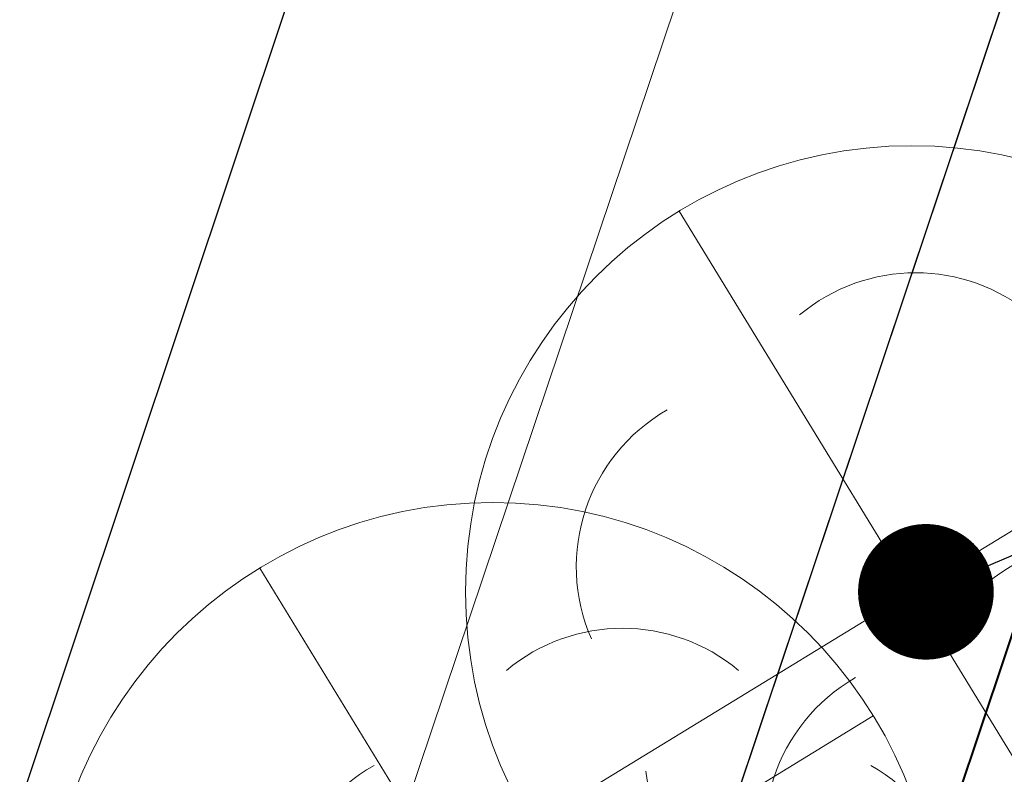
# Model space of a CAD drawing. Header units: metres. Extents: x 6599773 to 13199707, y 5688499 to 11377233.
# Tile 74 of 256: x 6599921.66 to 6599923.84, y 5688758.23 to 5688759.9. Entities that reach past the tile are written whole.
import ezdxf
from ezdxf import colors
from ezdxf.entities.mleader import LeaderData, LeaderLine
from ezdxf.enums import TextEntityAlignment as Align
from ezdxf.math import Vec2, Vec3

# ---------------------------------------------------------------- set-up
doc = ezdxf.new("R2010")
doc.units = ezdxf.units.M
doc.header["$MEASUREMENT"] = 0
for name, pattern in [('1', [0]), ('9', [1, 0, -1]), ('BTO', [0]), ('BUF', [0]), ('GUK', [2, 1.5, -0.5])]:
    doc.linetypes.add(name, pattern=pattern)
doc.layers.get('0').update_dxf_attribs({"linetype": 'CONTINUOUS', "lineweight": 5})
for name, color, linetype, lineweight in [('_kolor chodnik', 50, '1', 0), ('_kolor zjazdy kostka', 7, '1', 0), ('_kolor ścieżka', 10, '1', 0), ('_linie rozgran', 100, '9', 90), ('_opis drzewa', 7, 'BUF', 25), ('_row', 150, 'CONTINUOUS', 30), ('_wycinka', 10, 'BUF', 15), ('AS__Nowe_granice', 140, 'CONTINUOUS', 30), ('Kontury', 90, 'GUK', 5), ('OTK_L_5', 7, 'CONTINUOUS', 5), ('OTZ_L_1', 7, 'CONTINUOUS', 5), ('OTZ_T_0', 7, 'CONTINUOUS', 13), ('P_SUKP_E_T_0', 7, 'CONTINUOUS', 5)]:
    doc.layers.add(name, color=color, linetype=linetype, lineweight=lineweight)
doc.layers.add('_kolor jezdnia', color=7, linetype='1', lineweight=0, true_color=0x00dbdb)
doc.layers.add('_podział mój', color=7, linetype='BTO', lineweight=40, true_color=0xdb70ff)
doc.styles.add('opis drzewa', font='ARIALN.TTF', dxfattribs={"width": 0.7, "height": 1.6})
doc.styles.add('STYL_ARIAL', font='ARIALN.TTF', dxfattribs={"width": 0.75, "oblique": 0.1})
pattern_1 = [(45, (0, 0), (-0.1767766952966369, 0.1767766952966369), []), (135, (0, 0), (-0.1767766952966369, -0.1767766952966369), [])]

# ---------------------------------------------------------------- blocks, each defined once
blk = doc.blocks.new('ddddd')
at = {"layer": '_wycinka'}
for p, q in [((6600244.106448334, 5690836.218476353), (6600245.135551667, 5690834.535523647)), ((6600245.462476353, 5690835.891551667), (6600243.779523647, 5690834.862448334))]:
    blk.add_line(p, q, dxfattribs=at)
blk.add_circle((6600244.621, 5690835.377), 0.986329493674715, dxfattribs=at)
blk = doc.blocks.new('_Dot')
at = {"color": 0, "linetype": 'ByBlock', "lineweight": -2}
blk.add_line((-0.5, 0), (-1, 0), dxfattribs=at)
at = {"color": 0, "linetype": 'ByBlock', "const_width": 0.5}
blk.add_lwpolyline([(-0.25, 0, 1), (0.25, 0, 1)], format="xyb", close=True, dxfattribs=at)
blk = doc.blocks.new('922')
at = {"layer": 'OTZ_T_0', "color": 0}
blk.add_circle((0, 0), 0.05, dxfattribs=at)
for centre, radius, start, end in [((0, 0.35), 0.4, 50.114, 129.886), ((-0.35, 0.1), 0.4, 119.84816, 203.51949), ((0.35, 0.1), 0.4, 336.88451, 60.15184), ((-0.2, -0.3), 0.4, 187.477, 278.47884), ((0.2, -0.275), 0.425, 262.6459300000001, 349.62892)]:
    blk.add_arc(centre, radius, start, end, dxfattribs=at)

msp = doc.modelspace()

# ---------------------------------------------------------------- hatches: boundary and pattern name
at = {"layer": '_kolor chodnik'}
h = msp.add_hatch(dxfattribs=at)
h.set_pattern_fill('ANSI37', color=256, scale=2)
h.set_pattern_definition(pattern_1)
h.paths.add_polyline_path([(6599849.938171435, 5688542.085872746), (6599852.232147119, 5688548.938742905), (6599853.573135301, 5688548.489851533), (6599853.827082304, 5688549.248475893), (6599851.793849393, 5688549.929093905), (6599849.895278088, 5688548.982823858), (6599847.823506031, 5688542.793750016)])
edge = h.paths.add_edge_path()
edge.add_line((6600018.106075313, 5689087.454911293), (6600022.42781917, 5689091.229234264))
edge.add_line((6600022.42781917, 5689091.229234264), (6600020.233254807, 5689093.742094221))
edge.add_line((6600020.233254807, 5689093.742094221), (6600017.159471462, 5689091.057656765))
edge.add_arc((6600023.275194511, 5689085.3851404), 8.341433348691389, 137.1531559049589, 148.8016577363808)
edge.add_line((6600016.140105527, 5689089.706021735), (6600018.106075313, 5689087.454911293))
h.paths.add_polyline_path([(6600038.501784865, 5689187.592294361), (6600037.906968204, 5689187.700586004), (6600037.63829624, 5689186.224843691), (6600038.240083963, 5689186.115282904)])
h.paths.add_polyline_path([(6600069.098302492, 5689360.276020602), (6600068.321239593, 5689360.413462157), (6600068.064048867, 5689358.936495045), (6600068.836639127, 5689358.799546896)])
h.paths.add_polyline_path([(6600082.393785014, 5689362.950258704), (6600082.941124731, 5689366.103121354), (6600081.481377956, 5689366.361351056), (6600080.923159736, 5689363.210828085)])
h.paths.add_polyline_path([(6600074.022236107, 5689388.065861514), (6600072.983907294, 5689388.249860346), (6600072.723374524, 5689386.77253894), (6600073.760538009, 5689386.588865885)])
h.paths.add_polyline_path([(6600105.613104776, 5689486.405659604), (6600106.749499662, 5689489.711933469), (6600105.298891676, 5689490.233346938), (6600104.143487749, 5689486.917306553)], flags=17)
h.paths.add_polyline_path([(6600132.519778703, 5689678.737346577), (6600131.761827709, 5689678.896110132), (6600131.444670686, 5689677.429261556), (6600132.212256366, 5689677.269208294)])
h.paths.add_polyline_path([(6600156.649397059, 5689798.7449027), (6600156.48800471, 5689797.958860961), (6600157.450195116, 5689797.757316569), (6600157.615023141, 5689798.542205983)])
h.paths.add_polyline_path([(6600189.055358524, 5689948.643107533), (6600187.902868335, 5689948.884512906), (6600187.600024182, 5689947.417400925), (6600188.748131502, 5689947.176379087)])
edge = h.paths.add_edge_path()
edge.add_line((6600204.459383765, 5690032.969035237), (6600204.153258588, 5690031.227801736))
edge.add_arc((6600202.328347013, 5690027.299936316), 4.331100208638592, 41.85300125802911, 65.08011549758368, ccw=False)
edge.add_arc((6600032.90393149, 5690051.979071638), 174.020003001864, 352.8070218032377, 353.495463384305)
edge.add_arc((6600202.372679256, 5690027.343587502), 5.999999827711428, 55.12102442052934, 69.64815978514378)
edge = h.paths.add_edge_path()
edge.add_line((6600205.046027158, 5690040.265402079), (6600204.972740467, 5690038.483452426))
edge.add_arc((6600203.986269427, 5690044.401803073), 5.999999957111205, 279.4630688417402, 294.9140560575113)
edge.add_line((6600206.513819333, 5690038.960158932), (6600206.607027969, 5690041.030672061))
edge.add_arc((6600203.986269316, 5690044.401803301), 4.270000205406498, 284.3702444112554, 307.86193139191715, ccw=False)
edge = h.paths.add_edge_path()
edge.add_arc((6600203.547470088, 5690044.558759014), 6.446878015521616, 324.4350091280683, 356.2013368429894, ccw=False)
edge.add_arc((6600203.986269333, 5690044.401803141), 6.00000007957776, 323.2169970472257, 357.4193489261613)
h.paths.add_polyline_path([(6600208.910055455, 5690121.713696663), (6600208.146285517, 5690121.748120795), (6600207.125602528, 5690121.794124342), (6600209.971605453, 5690121.665851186)])
edge = h.paths.add_edge_path()
edge.add_line((6600238.769818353, 5690481.648294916), (6600240.338176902, 5690490.873746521))
edge.add_line((6600240.338176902, 5690490.873746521), (6600241.251295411, 5690510.829461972))
edge.add_line((6600241.251295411, 5690510.829461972), (6600239.524022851, 5690510.928942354))
edge.add_line((6600239.524022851, 5690510.928942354), (6600238.633343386, 5690491.167757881))
edge.add_line((6600238.633343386, 5690491.167757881), (6600234.579716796, 5690467.661262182))
edge.add_line((6600234.579716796, 5690467.661262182), (6600234.449796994, 5690464.966873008))
edge.add_arc((6600242.443669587, 5690464.607462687), 8.00194818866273, 177.4256738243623, 268.2543056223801)
edge.add_line((6600242.199903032, 5690456.609228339), (6600242.216657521, 5690457.359274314))
edge.add_line((6600242.216657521, 5690457.359274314), (6600242.305257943, 5690458.836738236))
edge.add_arc((6600242.444504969, 5690464.607952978), 5.772894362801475, 177.0298084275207, 268.6178439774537, ccw=False)
edge.add_line((6600236.679365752, 5690464.907083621), (6600236.951876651, 5690470.95443634))
edge.add_line((6600236.951876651, 5690470.95443634), (6600238.150786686, 5690478.210832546))
edge.add_line((6600238.150786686, 5690478.210832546), (6600238.769818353, 5690481.648294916))
h.paths.add_polyline_path([(6600238.769818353, 5690481.648294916), (6600238.150786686, 5690478.210832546), (6600239.670056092, 5690477.930590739), (6600240.266710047, 5690481.376366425)], flags=17)
edge = h.paths.add_edge_path()
edge.add_line((6600223.366500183, 5690460.339976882), (6600223.276803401, 5690457.948865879))
edge.add_arc((6600221.105749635, 5690465.64864014), 7.999999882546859, 285.7465040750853, 299.8464885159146)
edge.add_line((6600225.08717264, 5690458.709744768), (6600225.240084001, 5690461.623695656))
edge.add_arc((6600221.105749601, 5690465.648640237), 5.769999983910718, 293.06724420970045, 315.7681070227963, ccw=False)
edge = h.paths.add_edge_path()
edge.add_arc((6600220.025145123, 5690444.676291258), 5.77000016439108, 37.996647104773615, 59.94382588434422, ccw=False)
edge.add_line((6600224.572175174, 5690448.22839199), (6600224.817793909, 5690451.081798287))
edge.add_arc((6600220.025145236, 5690444.676291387), 7.999999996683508, 53.19588653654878, 68.15166733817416)
edge.add_line((6600223.00235276, 5690452.101669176), (6600222.91504296, 5690449.670427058))
edge = h.paths.add_edge_path()
edge.add_arc((6600221.105749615, 5690465.648640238), 7.999999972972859, 328.0222308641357, 357.0132597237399)
edge.add_line((6600229.094882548, 5690465.23180147), (6600229.218816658, 5690467.593604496))
edge.add_line((6600229.218816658, 5690467.593604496), (6600228.218919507, 5690467.645774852))
edge.add_line((6600228.218919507, 5690467.645774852), (6600227.891778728, 5690461.411918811))
h.paths.add_polyline_path([(6600200.980142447, 5690012.236744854), (6600202.31727834, 5690011.956662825), (6600202.522293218, 5690012.935421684), (6600201.182321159, 5690013.216097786)])
h.paths.add_polyline_path([(6600196.457878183, 5689983.98337835), (6600195.202332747, 5689984.246370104), (6600194.899091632, 5689982.777335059), (6600196.150355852, 5689982.515240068)])
edge = h.paths.add_edge_path()
edge.add_line((6600112.305909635, 5689517.99101877), (6600112.691041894, 5689519.807934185))
edge.add_line((6600112.691041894, 5689519.807934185), (6600113.245521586, 5689522.423769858))
edge.add_line((6600113.245521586, 5689522.423769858), (6600111.553124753, 5689522.782507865))
edge.add_line((6600111.553124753, 5689522.782507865), (6600107.405864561, 5689503.217226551))
edge.add_line((6600107.405864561, 5689503.217226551), (6600099.494506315, 5689480.361667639))
edge.add_line((6600099.494506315, 5689480.361667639), (6600099.182814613, 5689478.891218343))
edge.add_arc((6600107.008997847, 5689477.232359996), 8.000059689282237, 168.0325629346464, 257.7529108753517)
edge.add_line((6600105.311960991, 5689469.414366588), (6600105.784990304, 5689471.593619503))
edge.add_arc((6600107.008927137, 5689477.232314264), 5.769999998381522, 168.0321375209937, 257.7533362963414, ccw=False)
edge.add_line((6600101.364343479, 5689478.42879883), (6600101.647245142, 5689479.76342708))
edge.add_line((6600101.647245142, 5689479.76342708), (6600104.143487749, 5689486.917306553))
edge.add_line((6600104.143487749, 5689486.917306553), (6600105.298891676, 5689490.233346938))
edge.add_line((6600105.298891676, 5689490.233346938), (6600108.240043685, 5689498.809726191))
edge.add_line((6600108.240043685, 5689498.809726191), (6600112.305909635, 5689517.99101877))
h.paths.add_polyline_path([(6600136.009573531, 5689645.499114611), (6600138.333647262, 5689645.012304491), (6600138.661671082, 5689646.578318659), (6600134.869459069, 5689647.372651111)])
at = {"layer": '_kolor jezdnia'}
h = msp.add_hatch(dxfattribs=at)
h.set_pattern_fill('ANSI37', color=256, scale=2.2)
h.set_pattern_definition([(311.9999999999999, (0, 0), (0.2043648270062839, 0.1840109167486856), []), (41.99999999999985, (0, 0), (-0.1840109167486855, 0.2043648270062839), [])])
edge = h.paths.add_edge_path()
edge.add_line((6599833.066047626, 5688539.933393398), (6599850.649511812, 5688527.983462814))
edge.add_arc((6599857.337592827, 5688536.653968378), 10.95025544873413, 169.5012687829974, 232.3548431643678, ccw=False)
edge.add_arc((6599858.085851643, 5688536.618142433), 11.69295282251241, 162.2507788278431, 169.9967502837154, ccw=False)
edge.add_line((6599846.949484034, 5688540.182754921), (6599847.823506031, 5688542.793750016))
edge.add_line((6599847.823506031, 5688542.793750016), (6599849.895278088, 5688548.982823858))
edge.add_line((6599849.895278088, 5688548.982823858), (6599852.434748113, 5688556.56906746))
edge.add_line((6599852.434748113, 5688556.56906746), (6599928.48625871, 5688783.760284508))
edge.add_line((6599928.48625871, 5688783.760284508), (6599931.025728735, 5688791.34652811))
edge.add_line((6599931.025728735, 5688791.34652811), (6599996.657773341, 5688987.411326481))
edge.add_line((6599996.657773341, 5688987.411326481), (6599999.197243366, 5688994.997570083))
edge.add_line((6599999.197243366, 5688994.997570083), (6600021.930100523, 5689062.908193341))
edge.add_line((6600021.930100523, 5689062.908193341), (6600017.620224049, 5689067.371531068))
edge.add_line((6600017.620224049, 5689067.371531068), (6600016.714558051, 5689064.654078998))
edge.add_line((6600016.714558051, 5689064.654078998), (6600012.423620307, 5689051.835617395))
edge.add_line((6600012.423620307, 5689051.835617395), (6600009.884150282, 5689044.249373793))
edge.add_line((6600009.884150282, 5689044.249373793), (6599977.53516164, 5688947.612159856))
edge.add_line((6599977.53516164, 5688947.612159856), (6599974.995691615, 5688940.025916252))
edge.add_line((6599974.995691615, 5688940.025916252), (6599942.096912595, 5688841.746295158))
edge.add_line((6599942.096912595, 5688841.746295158), (6599939.557442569, 5688834.160051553))
edge.add_line((6599939.557442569, 5688834.160051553), (6599882.679288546, 5688664.246042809))
edge.add_line((6599882.679288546, 5688664.246042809), (6599880.139818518, 5688656.659799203))
edge.add_line((6599880.139818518, 5688656.659799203), (6599852.464543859, 5688573.984527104))
edge.add_line((6599852.464543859, 5688573.984527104), (6599842.470137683, 5688544.127903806))
edge.add_arc((6599835.706422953, 5688546.652910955), 7.219660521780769, 248.54809133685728, 339.52856074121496, ccw=False)
h.paths.add_polyline_path([(6600044.653202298, 5689172.271628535), (6600046.276244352, 5689181.431901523), (6600047.759199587, 5689189.801539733), (6600051.0603021, 5689208.432603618), (6600052.368792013, 5689215.817578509), (6600054.808584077, 5689229.587499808), (6600056.11707399, 5689236.972474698), (6600057.346666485, 5689243.912161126), (6600058.655146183, 5689251.297078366), (6600058.831439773, 5689252.292060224), (6600060.098987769, 5689259.445963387), (6600060.139929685, 5689259.677035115), (6600061.407468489, 5689266.830886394), (6600072.329030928, 5689328.470998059), (6600073.637511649, 5689335.855921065), (6600077.337304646, 5689356.73715072), (6600078.820259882, 5689365.106788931), (6600081.142794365, 5689378.214921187), (6600082.53851694, 5689386.092227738), (6600095.187867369, 5689457.483787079), (6600091.082877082, 5689465.8405575), (6600089.043088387, 5689454.328211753), (6600087.870641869, 5689447.711051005), (6600087.560133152, 5689445.958573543), (6600086.562151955, 5689440.326076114), (6600082.433200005, 5689417.022719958), (6600080.95024477, 5689408.65308175), (6600077.202698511, 5689387.502337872), (6600075.719743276, 5689379.132699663), (6600073.469199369, 5689366.430874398), (6600071.986244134, 5689358.061236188), (6600069.986864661, 5689346.776955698), (6600068.591142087, 5689338.899649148), (6600065.559290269, 5689321.78820693), (6600064.163567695, 5689313.91090038), (6600059.719426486, 5689288.828650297), (6600058.323703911, 5689280.951343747), (6600057.563846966, 5689276.662793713), (6600056.168124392, 5689268.785487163), (6600054.804920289, 5689261.091711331), (6600053.409197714, 5689253.214404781), (6600053.264817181, 5689252.399536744), (6600051.869094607, 5689244.522230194), (6600051.183555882, 5689240.653124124), (6600049.787833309, 5689232.775817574), (6600046.593849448, 5689214.749319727), (6600045.198126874, 5689206.872013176), (6600044.41754409, 5689202.466488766), (6600042.934588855, 5689194.096850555), (6600036.429952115, 5689157.38538759), (6600034.94699688, 5689149.01574938), (6600030.579776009, 5689124.367629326), (6600027.529365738, 5689107.151445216), (6600024.895072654, 5689094.014582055), (6600030.583685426, 5689094.264316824), (6600032.945013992, 5689106.191885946), (6600043.170247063, 5689163.901990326)])
edge = h.paths.add_edge_path()
edge.add_line((6600111.106812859, 5689535.144351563), (6600111.256844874, 5689535.85214863))
edge.add_line((6600111.256844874, 5689535.85214863), (6600112.915748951, 5689543.678261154))
edge.add_line((6600112.915748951, 5689543.678261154), (6600117.304772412, 5689564.384094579))
edge.add_line((6600117.304772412, 5689564.384094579), (6600119.067357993, 5689572.699339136))
edge.add_line((6600119.067357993, 5689572.699339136), (6600120.087667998, 5689577.512794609))
edge.add_line((6600120.087667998, 5689577.512794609), (6600121.64289057, 5689584.849775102))
edge.add_line((6600121.64289057, 5689584.849775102), (6600128.436769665, 5689616.900852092))
edge.add_line((6600128.436769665, 5689616.900852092), (6600129.991992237, 5689624.237832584))
edge.add_line((6600129.991992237, 5689624.237832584), (6600132.660554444, 5689636.827148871))
edge.add_line((6600132.660554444, 5689636.827148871), (6600133.208838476, 5689639.444704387))
edge.add_line((6600133.208838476, 5689639.444704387), (6600134.848957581, 5689647.274775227))
edge.add_line((6600134.848957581, 5689647.274775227), (6600138.97649476, 5689666.979995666))
edge.add_line((6600138.97649476, 5689666.979995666), (6600140.51410642, 5689674.320687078))
edge.add_line((6600140.51410642, 5689674.320687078), (6600145.209128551, 5689696.735129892))
edge.add_line((6600145.209128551, 5689696.735129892), (6600146.746740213, 5689704.075821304))
edge.add_line((6600146.746740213, 5689704.075821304), (6600151.462308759, 5689726.588354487))
edge.add_line((6600151.462308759, 5689726.588354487), (6600152.999920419, 5689733.929045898))
edge.add_line((6600152.999920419, 5689733.929045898), (6600155.244070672, 5689744.642813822))
edge.add_line((6600155.244070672, 5689744.642813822), (6600156.781682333, 5689751.983505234))
edge.add_line((6600156.781682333, 5689751.983505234), (6600161.635515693, 5689775.156126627))
edge.add_line((6600161.635515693, 5689775.156126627), (6600163.378142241, 5689783.475576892))
edge.add_line((6600163.378142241, 5689783.475576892), (6600163.850769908, 5689785.731942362))
edge.add_line((6600163.850769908, 5689785.731942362), (6600167.028500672, 5689800.90270461))
edge.add_line((6600167.028500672, 5689800.90270461), (6600179.490888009, 5689860.399222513))
edge.add_line((6600179.490888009, 5689860.399222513), (6600181.233514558, 5689868.718672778))
edge.add_line((6600181.233514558, 5689868.718672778), (6600181.84713393, 5689871.648144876))
edge.add_line((6600181.84713393, 5689871.648144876), (6600183.38474559, 5689878.988836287))
edge.add_line((6600183.38474559, 5689878.988836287), (6600184.935818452, 5689886.393792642))
edge.add_line((6600184.935818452, 5689886.393792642), (6600186.575937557, 5689894.223863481))
edge.add_line((6600186.575937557, 5689894.223863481), (6600194.051338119, 5689929.912074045))
edge.add_line((6600194.051338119, 5689929.912074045), (6600195.691457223, 5689937.742144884))
edge.add_line((6600195.691457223, 5689937.742144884), (6600202.915799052, 5689972.231779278))
edge.add_line((6600202.915799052, 5689972.231779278), (6600204.555918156, 5689980.061850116))
edge.add_line((6600204.555918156, 5689980.061850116), (6600206.062781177, 5689987.255744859))
edge.add_line((6600206.062781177, 5689987.255744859), (6600207.702900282, 5689995.085815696))
edge.add_line((6600207.702900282, 5689995.085815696), (6600210.232559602, 5690007.162628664))
edge.add_line((6600210.232559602, 5690007.162628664), (6600211.694938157, 5690014.144150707))
edge.add_arc((6600028.177652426, 5690052.584442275), 187.5000004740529, 348.1696294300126, 357.4195276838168)
edge.add_line((6600215.487522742, 5690044.142720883), (6600208.310270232, 5690026.480446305))
edge.add_arc((6600032.903933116, 5690051.97907145), 177.2500013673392, 348.1696294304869, 351.7289130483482, ccw=False)
edge.add_line((6600206.38894146, 5690015.640182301), (6600205.966941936, 5690013.625519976))
edge.add_line((6600205.966941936, 5690013.625519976), (6600204.326822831, 5690005.795449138))
edge.add_line((6600204.326822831, 5690005.795449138), (6600197.076961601, 5689971.183982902))
edge.add_line((6600197.076961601, 5689971.183982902), (6600195.334335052, 5689962.864532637))
edge.add_line((6600195.334335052, 5689962.864532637), (6600193.44722506, 5689953.855305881))
edge.add_line((6600193.44722506, 5689953.855305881), (6600191.909227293, 5689946.512771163))
edge.add_line((6600191.909227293, 5689946.512771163), (6600185.49684423, 5689915.899498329))
edge.add_line((6600185.49684423, 5689915.899498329), (6600183.856521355, 5689908.068454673))
edge.add_line((6600183.856521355, 5689908.068454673), (6600182.066605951, 5689899.523243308))
edge.add_line((6600182.066605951, 5689899.523243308), (6600180.32407057, 5689891.204228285))
edge.add_line((6600180.32407057, 5689891.204228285), (6600174.320344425, 5689862.541919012))
edge.add_line((6600174.320344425, 5689862.541919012), (6600172.577809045, 5689854.222903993))
edge.add_line((6600172.577809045, 5689854.222903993), (6600163.663810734, 5689811.666703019))
edge.add_line((6600163.663810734, 5689811.666703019), (6600162.023782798, 5689803.837067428))
edge.add_line((6600162.023782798, 5689803.837067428), (6600160.924220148, 5689798.587659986))
edge.add_line((6600160.924220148, 5689798.587659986), (6600159.279208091, 5689790.734229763))
edge.add_line((6600159.279208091, 5689790.734229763), (6600157.107250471, 5689780.365115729))
edge.add_line((6600157.107250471, 5689780.365115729), (6600155.462238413, 5689772.511685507))
edge.add_line((6600155.462238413, 5689772.511685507), (6600153.380318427, 5689762.572418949))
edge.add_line((6600153.380318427, 5689762.572418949), (6600151.735124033, 5689754.718118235))
edge.add_line((6600151.735124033, 5689754.718118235), (6600148.586504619, 5689739.686336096))
edge.add_line((6600148.586504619, 5689739.686336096), (6600146.885007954, 5689731.563243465))
edge.add_line((6600146.885007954, 5689731.563243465), (6600141.75088822, 5689707.052510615))
edge.add_line((6600141.75088822, 5689707.052510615), (6600140.110896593, 5689699.223048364))
edge.add_line((6600140.110896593, 5689699.223048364), (6600133.483561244, 5689667.583574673))
edge.add_line((6600133.483561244, 5689667.583574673), (6600131.860394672, 5689659.834436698))
edge.add_line((6600131.860394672, 5689659.834436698), (6600131.740984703, 5689659.26436315))
edge.add_line((6600131.740984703, 5689659.26436315), (6600130.117814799, 5689651.515209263))
edge.add_line((6600130.117814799, 5689651.515209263), (6600127.278733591, 5689637.961189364))
edge.add_line((6600127.278733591, 5689637.961189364), (6600126.924568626, 5689636.290366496))
edge.add_line((6600126.924568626, 5689636.290366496), (6600125.166244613, 5689627.995226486))
edge.add_line((6600125.166244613, 5689627.995226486), (6600118.009503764, 5689594.232298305))
edge.add_line((6600118.009503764, 5689594.232298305), (6600116.251179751, 5689585.937158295))
edge.add_line((6600116.251179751, 5689585.937158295), (6600113.665314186, 5689573.737975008))
edge.add_line((6600113.665314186, 5689573.737975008), (6600111.898534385, 5689565.402943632))
edge.add_line((6600111.898534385, 5689565.402943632), (6600104.889982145, 5689532.33911599))
edge.add_line((6600104.889982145, 5689532.33911599), (6600103.226635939, 5689524.492047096))
edge.add_line((6600103.226635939, 5689524.492047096), (6600096.623876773, 5689493.342605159))
edge.add_line((6600096.623876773, 5689493.342605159), (6600094.968986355, 5689485.53542763))
edge.add_line((6600094.968986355, 5689485.53542763), (6600094.300101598, 5689482.379870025))
edge.add_line((6600094.300101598, 5689482.379870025), (6600099.182814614, 5689478.891218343))
edge.add_line((6600099.182814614, 5689478.891218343), (6600099.494506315, 5689480.361667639))
edge.add_line((6600099.494506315, 5689480.361667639), (6600111.106812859, 5689535.144351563))
edge = h.paths.add_edge_path()
edge.add_arc((6600239.213891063, 5690851.4003676), 10.0000000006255, -2.8342403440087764, 76.13703556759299, ccw=False)
edge.add_line((6600249.201658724, 5690850.905901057), (6600249.082723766, 5690848.503524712))
edge.add_line((6600249.082723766, 5690848.503524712), (6600247.016487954, 5690806.767468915))
edge.add_line((6600247.016487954, 5690806.767468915), (6600246.092398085, 5690789.152178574))
edge.add_line((6600246.092398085, 5690789.152178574), (6600233.768116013, 5690572.015170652))
edge.add_line((6600233.768116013, 5690572.015170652), (6600228.959056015, 5690465.29620206))
edge.add_line((6600228.959056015, 5690465.29620206), (6600234.588724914, 5690465.017134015))
edge.add_line((6600234.588724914, 5690465.017134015), (6600239.26254019, 5690571.767576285))
edge.add_line((6600239.26254019, 5690571.767576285), (6600252.505038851, 5690806.400146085))
edge.add_line((6600252.505038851, 5690806.400146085), (6600254.569211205, 5690848.094521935))
edge.add_arc((6600262.559425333, 5690847.6989487), 7.999999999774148, 76.13703557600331, 177.1657596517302, ccw=False)
edge.add_line((6600264.476229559, 5690855.465921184), (6600241.609896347, 5690861.109083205))
edge = h.paths.add_edge_path()
edge.add_line((6600250.031475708, 5690451.625307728), (6600250.231741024, 5690455.772579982))
edge.add_line((6600250.231741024, 5690455.772579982), (6600246.257763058, 5690456.417303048))
edge.add_line((6600246.257763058, 5690456.417303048), (6600242.171761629, 5690456.61060902))
edge.add_arc((6600242.563100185, 5690464.586983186), 7.985968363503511, 176.9123644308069, 267.1911945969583, ccw=False)
edge.add_line((6600234.588724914, 5690465.017134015), (6600228.959056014, 5690465.29620206))
edge.add_arc((6600220.965133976, 5690465.657286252), 8.002072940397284, 267.8289300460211, 357.413716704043, ccw=False)
edge.add_line((6600220.661989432, 5690457.660957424), (6600212.406915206, 5690458.119572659))
edge.add_line((6600212.406915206, 5690458.119572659), (6600208.431872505, 5690457.817501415))
edge.add_line((6600208.431872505, 5690457.817501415), (6600208.233912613, 5690454.548331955))
edge.add_line((6600208.233912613, 5690454.548331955), (6600212.129565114, 5690453.127270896))
edge.add_line((6600212.129565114, 5690453.127270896), (6600218.640548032, 5690452.76554962))
edge.add_line((6600218.640548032, 5690452.76554962), (6600216.486747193, 5690452.885205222))
edge.add_line((6600216.486747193, 5690452.885205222), (6600220.46890539, 5690452.663974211))
edge.add_arc((6600220.025145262, 5690444.676291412), 7.999999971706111, -0.3386579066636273, 86.8201700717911, ccw=False)
edge.add_line((6600228.025005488, 5690444.629006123), (6600227.803602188, 5690439.649256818))
edge.add_line((6600227.803602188, 5690439.649256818), (6600226.885525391, 5690435.936828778))
edge.add_line((6600226.885525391, 5690435.936828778), (6600225.534849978, 5690405.967249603))
edge.add_line((6600225.534849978, 5690405.967249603), (6600226.115199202, 5690402.187514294))
edge.add_line((6600226.115199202, 5690402.187514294), (6600213.445139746, 5690121.008786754))
edge.add_line((6600213.445139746, 5690121.008786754), (6600213.352800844, 5690118.960058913))
edge.add_line((6600213.352800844, 5690118.960058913), (6600209.980184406, 5690044.131649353))
edge.add_arc((6600203.986269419, 5690044.401803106), 5.999999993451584, 257.4162346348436, 357.41934921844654, ccw=False)
edge.add_line((6600202.679069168, 5690038.545931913), (6600201.589735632, 5690033.666039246))
edge.add_line((6600201.589735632, 5690033.666039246), (6600203.67987942, 5690033.199458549))
edge.add_arc((6600202.372679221, 5690027.343587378), 5.999999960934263, -8.27108729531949, 77.41623506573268, ccw=False)
edge.add_line((6600208.310270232, 5690026.480446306), (6600215.487522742, 5690044.142720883))
edge.add_line((6600215.487522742, 5690044.142720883), (6600216.199687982, 5690059.944661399))
edge.add_line((6600216.199687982, 5690059.944661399), (6600216.537356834, 5690067.437056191))
edge.add_line((6600216.537356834, 5690067.437056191), (6600223.893528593, 5690230.66011469))
edge.add_line((6600223.893528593, 5690230.66011469), (6600224.231197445, 5690238.152509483))
edge.add_line((6600224.231197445, 5690238.152509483), (6600233.507835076, 5690443.987992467))
edge.add_arc((6600241.499722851, 5690443.627812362), 7.999999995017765, 87.29208981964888, 177.4195277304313, ccw=False)
edge.add_line((6600241.877677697, 5690451.618879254), (6600246.021541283, 5690451.422886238))
edge.add_line((6600246.021541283, 5690451.422886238), (6600246.427694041, 5690451.443388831))
edge.add_line((6600246.427694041, 5690451.443388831), (6600246.793970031, 5690451.461878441))
edge.add_line((6600246.793970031, 5690451.461878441), (6600250.031475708, 5690451.625307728))
edge = h.paths.add_edge_path()
edge.add_line((6600007.33756506, 5689086.20374581), (6600006.980466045, 5689080.740822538))
edge.add_line((6600006.980466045, 5689080.740822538), (6600007.229745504, 5689080.720859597))
edge.add_line((6600007.229745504, 5689080.720859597), (6600008.093335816, 5689080.601653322))
edge.add_line((6600008.093335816, 5689080.601653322), (6600008.702681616, 5689080.53831051))
edge.add_arc((6600008.140193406, 5689070.554142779), 9.999999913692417, -18.557800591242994, 86.77547804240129, ccw=False)
edge.add_line((6600017.620224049, 5689067.371531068), (6600021.930100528, 5689062.908193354))
edge.add_arc((6599734.83819726, 5689159.011261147), 302.7499967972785, 341.4922000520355, 343.8640860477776)
edge.add_arc((6600034.895369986, 5689072.315877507), 9.581213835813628, 98.63328270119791, 164.5273290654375, ccw=False)
edge.add_line((6600033.457137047, 5689081.788529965), (6600033.832640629, 5689081.798737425))
edge.add_line((6600033.832640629, 5689081.798737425), (6600034.422462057, 5689082.05700874))
edge.add_line((6600034.422462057, 5689082.05700874), (6600036.833623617, 5689082.139040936))
edge.add_line((6600036.833623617, 5689082.139040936), (6600036.730225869, 5689087.148851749))
edge.add_line((6600036.730225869, 5689087.148851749), (6600036.579860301, 5689087.134303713))
edge.add_arc((6600036.479565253, 5689093.136286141), 6.002820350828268, 169.1687651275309, 270.9573417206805, ccw=False)
edge.add_line((6600030.583685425, 5689094.264316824), (6600024.895072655, 5689094.014582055))
edge.add_arc((6600015.200558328, 5689096.162123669), 9.929528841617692, 271.0943432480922, 347.5094668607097, ccw=False)
edge.add_arc((6600014.909438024, 5689089.646776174), 3.446070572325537, 264.4236009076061, 278.0194998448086, ccw=False)
edge.add_line((6600014.574573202, 5689086.217014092), (6600014.299554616, 5689086.232508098))
edge.add_line((6600014.299554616, 5689086.232508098), (6600010.474232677, 5689086.448019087))
edge.add_line((6600010.474232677, 5689086.448019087), (6600007.33756506, 5689086.20374581))
edge = h.paths.add_edge_path()
edge.add_line((6600105.490725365, 5689463.953528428), (6600106.927559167, 5689464.047234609))
edge.add_line((6600106.927559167, 5689464.047234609), (6600107.835, 5689468.66))
edge.add_line((6600107.835, 5689468.66), (6600105.311960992, 5689469.414366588))
edge.add_arc((6600107.008997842, 5689477.232359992), 8.000059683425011, 168.0325628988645, 257.7529109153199, ccw=False)
edge.add_line((6600099.182814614, 5689478.891218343), (6600094.300101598, 5689482.379870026))
edge.add_arc((6600586.245114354, 5689378.10423892), 502.8750369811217, 168.032376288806, 169.9522165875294)
edge.add_line((6600091.082877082, 5689465.8405575), (6600095.187867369, 5689457.483787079))
edge.add_arc((6600103.06517392, 5689456.088064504), 8.000000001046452, 77.7533362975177, 169.9524553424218, ccw=False)
edge.add_line((6600104.762140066, 5689463.906012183), (6600105.490725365, 5689463.953528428))
at = {"layer": '_kolor zjazdy kostka'}
h = msp.add_hatch(dxfattribs=at)
h.set_pattern_fill('ANSI37', color=256, scale=2)
h.set_pattern_definition(pattern_1)
h.paths.add_polyline_path([(6600244.137440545, 5690813.934732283), (6600242.369522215, 5690814.022127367), (6600242.097568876, 5690808.528921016), (6600243.865482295, 5690808.44142671)])
h.paths.add_polyline_path([(6600247.012128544, 5690806.679412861), (6600247.44273645, 5690815.377295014), (6600247.393289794, 5690814.378518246), (6600247.113277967, 5690808.722537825)])
h.paths.add_polyline_path([(6600242.297085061, 5690788.088808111), (6600240.958726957, 5690788.155683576), (6600240.648818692, 5690782.664569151), (6600241.987258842, 5690782.599147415)])
h.paths.add_polyline_path([(6600245.558275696, 5690780.919298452), (6600246.037231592, 5690789.405686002), (6600244.985820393, 5690788.453468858), (6600244.612601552, 5690781.981345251)])
h.paths.add_polyline_path([(6600241.348405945, 5690723.711515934), (6600242.272017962, 5690722.691689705), (6600242.749709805, 5690731.155680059), (6600241.698138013, 5690730.203317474), (6600241.472690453, 5690726.27550499)])
h.paths.add_polyline_path([(6600225.772794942, 5690394.589141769), (6600224.731429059, 5690393.637598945), (6600224.461246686, 5690387.644646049), (6600225.412923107, 5690386.603142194)])
h.paths.add_polyline_path([(6600223.012390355, 5690333.280720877), (6600223.372595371, 5690341.272607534), (6600222.32835346, 5690340.318436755), (6600222.058239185, 5690334.324941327)])
h.paths.add_polyline_path([(6600215.496388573, 5690166.390602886), (6600215.856593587, 5690174.382489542), (6600214.812834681, 5690173.428760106), (6600214.542018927, 5690167.435062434)])
h.paths.add_polyline_path([(6600212.446537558, 5690121.053392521), (6600213.399499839, 5690120.010473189), (6600213.788744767, 5690128.503024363), (6600212.745135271, 5690127.54943145)])
h.paths.add_polyline_path([(6600209.977420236, 5690121.665589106), (6600210.225142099, 5690127.162117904), (6600207.346107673, 5690127.291879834), (6600207.119593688, 5690121.794395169)])
h.paths.add_polyline_path([(6600207.950178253, 5690070.725854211), (6600204.880846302, 5690070.828947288), (6600204.643784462, 5690065.333808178), (6600207.702521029, 5690065.204598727)])
h.paths.add_polyline_path([(6600200.981479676, 5690012.236464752), (6600199.969248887, 5690007.339980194), (6600201.282587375, 5690007.064882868), (6600202.31726072, 5690011.956666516)])
h.paths.add_polyline_path([(6600193.613960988, 5689970.406358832), (6600192.398010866, 5689970.660657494), (6600191.286205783, 5689965.274578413), (6600192.486379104, 5689965.023185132)])
h.paths.add_polyline_path([(6600189.061271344, 5689948.671423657), (6600189.984133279, 5689953.050774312), (6600188.818902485, 5689953.32186217), (6600187.908781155, 5689948.91282903)])
h.paths.add_polyline_path([(6600180.976201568, 5689915.317449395), (6600179.952861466, 5689910.421322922), (6600181.008474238, 5689910.200199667), (6600182.033843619, 5689915.09540201)])
h.paths.add_polyline_path([(6600176.508279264, 5689893.538690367), (6600177.476023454, 5689893.335973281), (6600178.603605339, 5689898.719146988), (6600177.636002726, 5689898.922290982)])
h.paths.add_polyline_path([(6600179.28182965, 5689859.401159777), (6600180.522246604, 5689860.211927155), (6600181.057490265, 5689860.561775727), (6600183.598022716, 5689860.029600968), (6600184.726606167, 5689865.412570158), (6600182.186324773, 5689865.943033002), (6600181.604764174, 5689866.832779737), (6600181.024456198, 5689867.720610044)])
h.paths.add_polyline_path([(6600160.20081012, 5689810.862606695), (6600159.232772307, 5689811.065842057), (6600158.207991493, 5689806.171529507), (6600159.17573568, 5689805.968812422)])
h.paths.add_polyline_path([(6600156.493917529, 5689797.987177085), (6600155.463416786, 5689793.068691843), (6600156.431160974, 5689792.865974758), (6600157.461419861, 5689797.784520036)])
edge = h.paths.add_edge_path()
edge.add_arc((6600173.111981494, 5689800.679690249), 5.999999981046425, 204.6731153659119, 239.5411154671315, ccw=False)
edge.add_arc((6600173.162096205, 5689800.685330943), 6.047914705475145, 168.3203586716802, 204.5234866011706, ccw=False)
edge.add_line((6600167.239404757, 5689801.909666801), (6600163.65166784, 5689784.781499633))
edge.add_arc((6600169.524220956, 5689783.551410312), 5.999999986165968, 139.2146049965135, 168.1696294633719, ccw=False)
edge.add_arc((6600169.524220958, 5689783.551410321), 5.999999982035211, 96.80962310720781, 139.2146050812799, ccw=False)
edge.add_line((6600168.81279652, 5689789.509083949), (6600170.070461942, 5689795.507731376))
h.paths.add_polyline_path([(6600163.526364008, 5689776.866746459), (6600166.051243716, 5689776.337874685), (6600167.179826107, 5689781.720838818), (6600164.653945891, 5689782.24992016), (6600163.941148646, 5689783.340449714), (6600163.493329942, 5689784.025580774), (6600161.750703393, 5689775.706130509), (6600162.438017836, 5689776.155376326)])
h.paths.add_polyline_path([(6600152.614191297, 5689774.643430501), (6600153.639138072, 5689779.536616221), (6600152.646757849, 5689779.74492896), (6600151.646447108, 5689774.846147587)])
h.paths.add_polyline_path([(6600150.121074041, 5689767.466820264), (6600148.177624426, 5689758.167954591), (6600149.115997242, 5689757.971390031), (6600151.066362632, 5689767.268392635)])
h.paths.add_polyline_path([(6600142.970741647, 5689739.332500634), (6600141.888449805, 5689734.142420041), (6600144.036614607, 5689733.695518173), (6600145.123068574, 5689738.882330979)])
h.paths.add_polyline_path([(6600136.256357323, 5689701.052153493), (6600137.154085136, 5689700.864096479), (6600138.287960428, 5689706.274871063), (6600137.38649247, 5689706.464182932)])
h.paths.add_polyline_path([(6600130.081494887, 5689667.099389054), (6600129.212847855, 5689667.281639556), (6600128.083282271, 5689661.898895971), (6600128.953953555, 5689661.716447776)])
h.paths.add_polyline_path([(6600128.397394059, 5689659.030340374), (6600127.554144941, 5689659.207226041), (6600126.493408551, 5689653.810049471), (6600127.269860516, 5689653.647397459)])
h.paths.add_polyline_path([(6600134.990411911, 5689640.633636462), (6600137.30714639, 5689640.148363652), (6600138.339560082, 5689645.040620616), (6600136.015486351, 5689645.500958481), (6600135.435178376, 5689646.388788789), (6600134.8548704, 5689647.276619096), (6600133.214751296, 5689639.446548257), (6600134.102581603, 5689640.026856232)])
h.paths.add_polyline_path([(6600122.164164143, 5689634.294831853), (6600121.024067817, 5689628.914244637), (6600122.015114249, 5689628.705875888), (6600123.155614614, 5689634.086346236)])
h.paths.add_polyline_path([(6600114.542075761, 5689593.450769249), (6600113.493359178, 5689593.398339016), (6600112.364315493, 5689588.045694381), (6600113.29076438, 5689587.547532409)])
h.paths.add_polyline_path([(6600110.194543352, 5689572.941097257), (6600109.207819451, 5689573.148880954), (6600108.06771793, 5689567.768269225), (6600109.050143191, 5689567.53521504)])
h.paths.add_polyline_path([(6600119.083213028, 5689565.540446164), (6600119.089125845, 5689565.542290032), (6600121.462438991, 5689565.065690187), (6600122.598093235, 5689570.447168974), (6600120.229622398, 5689570.949214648), (6600119.651446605, 5689571.8119627), (6600119.073270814, 5689572.72765526), (6600117.310757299, 5689564.412754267)])
h.paths.add_polyline_path([(6600101.698666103, 5689532.937884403), (6600100.730666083, 5689533.141679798), (6600099.694214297, 5689528.250234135), (6600100.669121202, 5689528.045267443)])
h.paths.add_polyline_path([(6600094.06402112, 5689496.827028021), (6600093.080194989, 5689497.033910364), (6600092.036590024, 5689492.143967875), (6600093.038865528, 5689491.933250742)])
h.paths.add_polyline_path([(6600083.709836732, 5689453.749808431), (6600082.738586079, 5689448.336231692), (6600084.647281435, 5689448.027407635), (6600085.606840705, 5689453.416583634)])
h.paths.add_polyline_path([(6600084.434394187, 5689446.825895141), (6600083.731191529, 5689446.921126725), (6600082.928047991, 5689442.491821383), (6600083.649300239, 5689442.394910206)])
h.paths.add_polyline_path([(6600078.04194071, 5689410.721110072), (6600078.996952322, 5689416.137564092), (6600078.0548333, 5689416.304853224), (6600077.111232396, 5689410.886043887)])
h.paths.add_polyline_path([(6600072.911565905, 5689386.768652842), (6600071.96046622, 5689381.312635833), (6600072.800073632, 5689381.163221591), (6600073.76645083, 5689386.590709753)])
h.paths.add_polyline_path([(6600082.887400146, 5689379.432062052), (6600085.278102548, 5689379.034943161), (6600086.160383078, 5689383.956496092), (6600083.759726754, 5689384.355378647), (6600083.152078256, 5689385.224725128), (6600082.544429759, 5689386.094071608), (6600081.148707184, 5689378.216765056), (6600082.018053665, 5689378.824413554)])
h.paths.add_polyline_path([(6600080.731401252, 5689363.247695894), (6600080.041469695, 5689363.369939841), (6600079.433821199, 5689364.239286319), (6600078.8261727, 5689365.108632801), (6600077.343217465, 5689356.73899459), (6600078.212563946, 5689357.346643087), (6600079.081910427, 5689357.954291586), (6600081.429189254, 5689357.564866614), (6600082.388748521, 5689362.980514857)])
h.paths.add_polyline_path([(6600069.104215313, 5689360.304336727), (6600070.063917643, 5689365.720487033), (6600069.2708267, 5689365.861009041), (6600068.327152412, 5689360.441778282)])
h.paths.add_polyline_path([(6600066.55061698, 5689345.891799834), (6600065.546169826, 5689346.069805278), (6600064.677796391, 5689341.145792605), (6600065.678290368, 5689340.968483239)])
h.paths.add_polyline_path([(6600061.138656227, 5689321.077501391), (6600060.270282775, 5689316.15348863), (6600061.250715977, 5689315.979734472), (6600062.127590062, 5689320.902245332)])
h.paths.add_polyline_path([(6600055.325252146, 5689288.11325564), (6600054.456878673, 5689283.189242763), (6600055.410852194, 5689283.020177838), (6600056.28317863, 5689287.917022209)])
h.paths.add_polyline_path([(6600048.045675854, 5689182.819289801), (6600050.371939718, 5689182.407116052), (6600051.314445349, 5689187.67761207), (6600048.980409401, 5689188.064690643), (6600048.372760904, 5689188.934037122), (6600047.765112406, 5689189.803383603), (6600046.306982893, 5689181.603992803), (6600046.972918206, 5689182.069462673)])
h.paths.add_polyline_path([(6600040.943690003, 5689201.374141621), (6600039.339175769, 5689201.66987967), (6600038.429882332, 5689196.244216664), (6600039.984130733, 5689195.958493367)])
h.paths.add_polyline_path([(6600032.993704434, 5689156.473759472), (6600032.278185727, 5689156.600537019), (6600031.299242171, 5689151.188930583), (6600032.034145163, 5689151.058111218)])
h.paths.add_polyline_path([(6600026.309179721, 5689123.603833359), (6600025.417362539, 5689118.683970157), (6600026.271201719, 5689118.532684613), (6600027.143528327, 5689123.456001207)])
h.paths.add_polyline_path([(6600013.302986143, 5689054.462576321), (6600015.84245617, 5689062.048819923), (6600014.576741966, 5689061.417973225), (6600012.672139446, 5689055.728290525)])
h.paths.add_polyline_path([(6599974.547216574, 5688938.686171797), (6599977.086686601, 5688946.272415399), (6599975.820972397, 5688945.641568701), (6599973.916369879, 5688939.951886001)])
h.paths.add_polyline_path([(6599942.102825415, 5688841.748139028), (6599940.837111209, 5688841.117292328), (6599938.932508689, 5688835.427609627), (6599939.563355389, 5688834.161895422)])
h.paths.add_polyline_path([(6599882.685201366, 5688664.247886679), (6599881.419487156, 5688663.617039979), (6599879.514884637, 5688657.927357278), (6599880.145731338, 5688656.661643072)])
h.paths.add_polyline_path([(6599851.799762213, 5688549.930937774), (6599853.832995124, 5688549.250319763), (6599855.420163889, 5688553.991722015), (6599853.386930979, 5688554.672340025), (6599852.913795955, 5688555.621625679), (6599852.440660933, 5688556.570911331), (6599849.901190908, 5688548.984667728)])
h.paths.add_polyline_path([(6600233.581687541, 5690586.458647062), (6600234.520016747, 5690585.337735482), (6600234.976631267, 5690593.42826699), (6600233.922640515, 5690592.499827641)])
h.paths.add_polyline_path([(6600231.728371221, 5690526.750719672), (6600230.676277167, 5690525.793817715), (6600230.420013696, 5690519.782861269), (6600231.363586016, 5690518.655686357)])
h.paths.add_polyline_path([(6600237.577122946, 5690639.505119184), (6600236.516490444, 5690638.540451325), (6600236.176926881, 5690632.541599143), (6600237.1204992, 5690631.41442423)])
h.paths.add_polyline_path([(6600238.927801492, 5690681.139540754), (6600239.8637879, 5690680.021427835), (6600240.320411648, 5690688.112122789), (6600239.268317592, 5690687.155220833)])
h.paths.add_polyline_path([(6600218.122284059, 5690224.814875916), (6600217.079933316, 5690223.862433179), (6600216.809648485, 5690217.865326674), (6600217.762143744, 5690216.822918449)])
h.paths.add_polyline_path([(6600219.363739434, 5690274.535639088), (6600220.315886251, 5690273.493612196), (6600220.675810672, 5690281.480778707), (6600219.633750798, 5690280.528598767)])
h.paths.add_polyline_path([(6600168.75986753, 5689856.554734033), (6600169.729143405, 5689856.351696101), (6600170.857343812, 5689861.737822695), (6600169.889741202, 5689861.940966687)])
h.paths.add_polyline_path([(6600168.841833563, 5689852.115601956), (6600167.871405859, 5689852.319339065), (6600166.844894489, 5689847.425845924), (6600167.816759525, 5689847.221809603)])
at = {"layer": '_kolor ścieżka'}
h = msp.add_hatch(dxfattribs=at)
h.set_pattern_fill('ANSI37', color=10, scale=2)
h.set_pattern_definition(pattern_1)
edge = h.paths.add_edge_path()
edge.add_line((6599877.145262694, 5688659.244027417), (6599854.614951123, 5688591.938475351))
edge.add_line((6599854.614951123, 5688591.938475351), (6599854.214414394, 5688589.387325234))
edge.add_line((6599854.214414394, 5688589.387325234), (6599839.435327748, 5688545.233719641))
edge.add_arc((6599834.52303551, 5688547.748213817), 5.518450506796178, 246.5150871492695, 332.8930934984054, ccw=False)
edge.add_line((6599832.323891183, 5688542.68688393), (6599836.925902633, 5688539.594394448))
edge.add_arc((6599835.881373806, 5688546.528699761), 7.012533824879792, 278.5661808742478, 339.9794081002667)
edge.add_line((6599842.470137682, 5688544.127903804), (6599857.359687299, 5688588.607952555))
edge.add_line((6599857.359687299, 5688588.607952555), (6599857.303782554, 5688591.591210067))
edge.add_line((6599857.303782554, 5688591.591210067), (6599879.508971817, 5688657.925513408))
edge.add_line((6599879.508971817, 5688657.925513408), (6599879.193548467, 5688658.558370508))
edge.add_line((6599879.193548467, 5688658.558370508), (6599877.145262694, 5688659.244027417))
h.paths.add_polyline_path([(6599879.193548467, 5688658.558370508), (6599879.508971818, 5688657.925513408), (6599881.413574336, 5688663.615196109), (6599880.780717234, 5688663.299772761), (6599878.732431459, 5688663.985429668), (6599877.145262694, 5688659.244027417)])
h.paths.add_polyline_path([(6599938.926595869, 5688835.425765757), (6599938.61117252, 5688836.058622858), (6599936.562886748, 5688836.744279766), (6599878.732431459, 5688663.985429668), (6599880.780717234, 5688663.299772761), (6599881.413574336, 5688663.615196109)])
h.paths.add_polyline_path([(6599974.364844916, 5688941.291630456), (6599974.049421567, 5688941.924487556), (6599972.001135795, 5688942.610144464), (6599936.562886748, 5688836.744279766), (6599938.61117252, 5688836.058622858), (6599938.926595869, 5688835.425765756)])
h.paths.add_polyline_path([(6599974.049421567, 5688941.924487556), (6599974.364844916, 5688941.291630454), (6600009.253303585, 5689045.515087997), (6600008.937880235, 5689046.147945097), (6600006.889594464, 5689046.833602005), (6599972.001135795, 5688942.610144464)])
h.paths.add_polyline_path([(6600008.937880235, 5689046.147945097), (6600009.253303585, 5689045.515087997), (6600011.157906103, 5689051.204770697), (6600010.525049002, 5689050.889347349), (6600008.476763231, 5689051.575004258), (6600006.889594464, 5689046.833602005)])
edge = h.paths.add_edge_path()
edge.add_arc((6599858.085851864, 5688536.618142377), 11.69295304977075, 162.2507788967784, 169.9967501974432)
edge.add_line((6599846.570656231, 5688538.649255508), (6599849.824991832, 5688528.706403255))
edge.add_line((6599849.824991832, 5688528.706403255), (6599853.135519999, 5688528.731057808))
edge.add_line((6599853.135519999, 5688528.731057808), (6599849.868997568, 5688538.728963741))
edge.add_line((6599849.868997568, 5688538.728963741), (6599850.886451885, 5688541.768438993))
edge.add_line((6599850.886451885, 5688541.768438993), (6599849.938171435, 5688542.085872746))
edge.add_line((6599849.938171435, 5688542.085872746), (6599847.823506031, 5688542.793750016))
edge.add_line((6599847.823506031, 5688542.793750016), (6599846.949484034, 5688540.182754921))
edge = h.paths.add_edge_path()
edge.add_arc((6600008.743460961, 5689068.123037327), 7.659999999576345, 341.4922000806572, 372.1491631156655)
edge.add_line((6600016.231900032, 5689069.735141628), (6600014.371922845, 5689078.374983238))
edge.add_arc((6600008.140193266, 5689070.554142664), 10.00000004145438, 51.45178747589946, 78.26461791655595)
edge.add_line((6600010.174112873, 5689080.345116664), (6600010.018184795, 5689077.577393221))
edge.add_arc((6600009.814745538, 5689075.098871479), 2.486856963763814, 14.594442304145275, 85.30763078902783, ccw=False)
edge.add_line((6600012.221360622, 5689075.725498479), (6600013.747330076, 5689068.637167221))
edge.add_line((6600013.747330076, 5689068.637167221), (6600013.596857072, 5689066.921144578))
edge.add_line((6600013.596857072, 5689066.921144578), (6600008.476763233, 5689051.575004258))
edge.add_line((6600008.476763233, 5689051.575004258), (6600010.525049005, 5689050.88934735))
edge.add_line((6600010.525049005, 5689050.88934735), (6600011.157906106, 5689051.204770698))
edge.add_line((6600011.157906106, 5689051.204770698), (6600016.00728921, 5689065.691494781))

# ---------------------------------------------------------------- linework, layer by layer
at = {"layer": '_linie rozgran', "lineweight": 90, "ltscale": 2}
msp.add_lwpolyline([(6600030.348422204, 5689076.243038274), (6599864.024958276, 5688580.051650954), (6599850.199901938, 5688538.618809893), (6599851.513, 5688534.393), (6599854.081261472, 5688528.283242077), (6599846.604379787, 5688533.136720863), (6599838.554236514, 5688539.011790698), (6599831.01, 5688544.560000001), (6599831.36575498, 5688545.645937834), (6599834.825033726, 5688543.342750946), (6599838.712247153, 5688545.593856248), (6599853.455783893, 5688589.641253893), (6599853.466151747, 5688593.232024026), (6600012.715234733, 5689068.96212712)], dxfattribs=at)
at = {"layer": '_podział mój'}
msp.add_line((6600030.348422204, 5689076.243038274), (6599864.024958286, 5688580.051650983), dxfattribs=at)
at = {"layer": '_row'}
for p, q in [((6599931.537373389, 5688782.951650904), (6599867.687834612, 5688592.211791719)), ((6599931.537373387, 5688782.951650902), (6599918.087443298, 5688742.772225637))]:
    msp.add_line(p, q, dxfattribs=at)
at = {"layer": 'AS__Nowe_granice'}
msp.add_lwpolyline([(6600029.73, 5689082.04), (6599862.41, 5688580.59)], dxfattribs=at)
at = {"layer": 'Kontury', "color": 3, "linetype": '1'}
msp.add_lwpolyline([(6599964.506, 5688886.5668), (6599896.5208, 5688682.8184)], dxfattribs=at)
at = {"layer": 'OTK_L_5', "color": 7}
msp.add_lwpolyline([(6599915.355, 5688736.855), (6599926.778, 5688770.844)], dxfattribs=at)
at = {"layer": 'OTZ_L_1', "color": 7, "linetype": '1'}
msp.add_lwpolyline([(6599926.778, 5688770.844), (6599915.355, 5688736.855)], dxfattribs=at)

# ---------------------------------------------------------------- block references
at = {"layer": '_wycinka'}
for p in [(-320.9865183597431, -2076.739433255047), (-321.9131575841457, -2077.528171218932)]:
    msp.add_blockref('ddddd', p, dxfattribs=at)
at = {"layer": 'OTZ_T_0', "color": 7}
for p in [(6599923.643, 5688758.593), (6599924.059, 5688758.001), (6599922.995, 5688757.807)]:
    msp.add_blockref('922', p, dxfattribs=at)

# ---------------------------------------------------------------- texts
at = {"layer": 'P_SUKP_E_T_0', "color": 34, "style": 'STYL_ARIAL'}
msp.add_text('GK.6630.53.2023 kd', height=0.75, rotation=339.444, dxfattribs=at).set_placement((6599919.3669, 5688757.2922), align=Align.MIDDLE_CENTER)

# ---------------------------------------------------------------- leaders
at = {"layer": '_opis drzewa'}
ml = msp.add_multileader_mtext('Standard', dxfattribs=at)
ml.set_content('56', color=256, style='opis drzewa')
ml.set_leader_properties()
ml.set_arrow_properties(name='DOT')
ml.build(insert=Vec2(0, 0))
ml.multileader.update_dxf_attribs({"dogleg_length": 1, "arrow_head_size": 0.3})
ctx = ml.context
ctx.base_point, ctx.char_height, ctx.arrow_head_size, ctx.landing_gap_size, ctx.plane_origin = Vec3(6599927.852264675, 5688759.983388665), 1.6, 0.3, 0.3, Vec3(6599923.665478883, 5688758.637662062)
notes = []
notes.append((ctx, [(0, (1, 1, 0), (6599926.852264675, 5688759.983388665), (1, 0), 1, [(0, [(6599923.665478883, 5688758.637662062)], 0, [])])]))
ctx.mtext.insert, ctx.mtext.rotation, ctx.mtext.flow_direction = Vec3(6599928.152264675, 5688760.79703123), -4.660029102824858, 5
ml = msp.add_multileader_mtext('Standard', dxfattribs=at)
ml.set_content('57', color=256, style='opis drzewa')
ml.set_leader_properties()
ml.set_arrow_properties(name='DOT')
ml.build(insert=Vec2(0, 0))
ml.multileader.update_dxf_attribs({"dogleg_length": 1, "arrow_head_size": 0.3})
ctx = ml.context
ctx.base_point, ctx.char_height, ctx.arrow_head_size, ctx.landing_gap_size, ctx.plane_origin = Vec3(6599927.851191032, 5688758.29890385), 1.6, 0.3, 0.3, Vec3(6599922.978240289, 5688757.759892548)
notes.append((ctx, [(0, (1, 1, 0), (6599926.851191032, 5688758.29890385), (1, 0), 1, [(0, [(6599922.978240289, 5688757.759892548)], 0, [])])]))
ctx.mtext.insert, ctx.mtext.rotation, ctx.mtext.flow_direction = Vec3(6599928.151191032, 5688759.112546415), -4.660029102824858, 5
for ctx, leaders in notes:
    for number, flags, end, landing, length, lines in leaders:
        leader = LeaderData()
        leader.index, (leader.has_last_leader_line, leader.has_dogleg_vector, leader.attachment_direction) = number, flags
        leader.last_leader_point, leader.dogleg_vector, leader.dogleg_length = Vec3(end), Vec3(landing), length
        for number, points, colour, breaks in lines:
            line = LeaderLine()
            line.index, line.vertices, line.color, line.breaks = number, Vec3.list(points), colors.encode_raw_color(colour), breaks
            leader.lines.append(line)
        ctx.leaders.append(leader)

doc.saveas('drawing.dxf')
